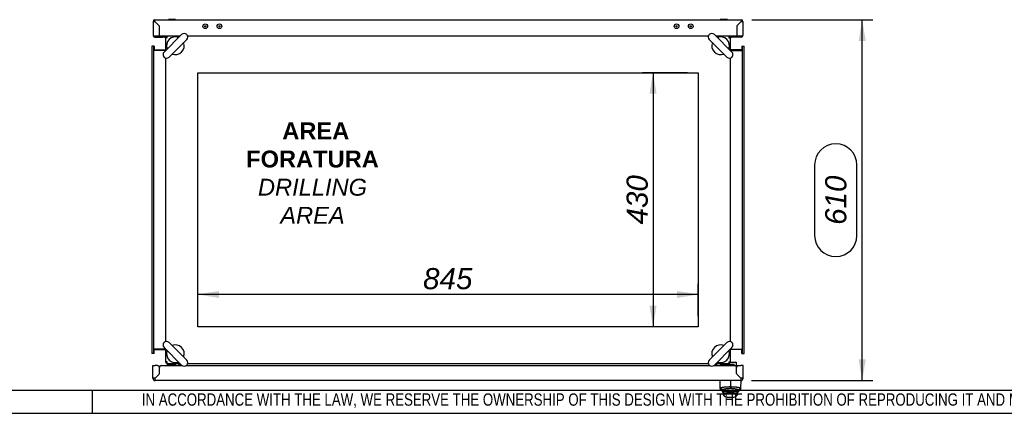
# Paper-space layout 'Layout1' of a CAD drawing. Extents: x 81 to 5357, y 137 to 3739.
# Tile 7 of 12: x 2650 to 4313, y 142 to 808. Entities that reach past the tile are written whole.
import ezdxf
from ezdxf.lldxf.tags import DXFTag

# ---------------------------------------------------------------- set-up
doc = ezdxf.new("R2010")
doc.units = 0
doc.header["$LTSCALE"] = 13.000013
doc.layers.get('0').update_dxf_attribs({"linetype": 'CONTINUOUS'})
for name, color, linetype in [('_TRANSLATION', 7, 'CONTINUOUS'), ('AE00100_03', 7, 'CONTINUOUS'), ('AE00198_03', 7, 'CONTINUOUS'), ('AE00219_03', 7, 'CONTINUOUS'), ('AE00715_01', 7, 'CONTINUOUS'), ('AE00992_10', 7, 'CONTINUOUS'), ('AE00992_31', 7, 'CONTINUOUS'), ('DEFAULT', 7, 'CONTINUOUS'), ('DV4__TRANSLATION', 7, 'CONTINUOUS'), ('F0000000_08', 7, 'CONTINUOUS'), ('F0000000_12', 7, 'CONTINUOUS'), ('F0000000_13', 7, 'CONTINUOUS'), ('F0000000_68', 7, 'CONTINUOUS'), ('F0000001_24', 7, 'CONTINUOUS'), ('F0000001_38', 7, 'CONTINUOUS'), ('M0000000_29', 7, 'CONTINUOUS'), ('M0000000_37', 7, 'CONTINUOUS'), ('M0000000_39', 7, 'CONTINUOUS'), ('M0000000_53', 7, 'CONTINUOUS'), ('M0000000_63', 7, 'CONTINUOUS')]:
    doc.layers.add(name, color=color, linetype=linetype)
doc.styles.add('SEACAD_ARIAL', font='arial.ttf')
doc.styles.add('SEACAD_ARIALI', font='ariali.ttf')
tags = doc.linetypes.add('CENTER2', pattern=[28.575, 19.05, -3.175, 3.175, -3.175]).pattern_tags.tags
tags[10:11] = [DXFTag(74, 4), DXFTag(75, 0), DXFTag(340, '0'), DXFTag(46, 0.0), DXFTag(50, 0.0), DXFTag(44, 0.0), DXFTag(45, 0.0)]
tags[8:9] = [DXFTag(74, 4), DXFTag(75, 0), DXFTag(340, '0'), DXFTag(46, 0.0), DXFTag(50, 0.0), DXFTag(44, 0.0), DXFTag(45, 0.0)]
tags[6:7] = [DXFTag(74, 4), DXFTag(75, 0), DXFTag(340, '0'), DXFTag(46, 0.0), DXFTag(50, 0.0), DXFTag(44, 0.0), DXFTag(45, 0.0)]
tags[4:5] = [DXFTag(74, 4), DXFTag(75, 0), DXFTag(340, '0'), DXFTag(46, 0.0), DXFTag(50, 0.0), DXFTag(44, 0.0), DXFTag(45, 0.0)]
doc.dimstyles.new('ISO', dxfattribs={"dimtxt": 13.75, "dimasz": 13.75, "dimexe": 6.875, "dimexo": 6.875, "dimgap": 3.4375, "dimtad": 1, "dimdec": 1, "dimtxsty": 'SEACAD_ARIAL', "dimblk1": '_SE_FILLED', "dimblk2": '_SE_FILLED', "dimsah": 1, "dimcen": 6.875, "dimazin": 3, "dimtfac": 0.7, "dimtdec": 3, "dimtmove": 0, "dimatfit": 3})

# ---------------------------------------------------------------- blocks, each defined once
blk = doc.blocks.new('DMBLK16')
at = {"layer": '_TRANSLATION', "linetype": 'CONTINUOUS'}
for points in [[(2986.4, 349.5), (2950.6, 343.5), (2986.4, 337.5)], [(3759.9, 349.5), (3759.9, 337.5), (3795.6, 343.5)]]:
    blk.add_hatch(color=7, dxfattribs=at).paths.add_polyline_path(points)
at = {"layer": '_TRANSLATION', "color": 7, "linetype": 'CONTINUOUS'}
for p, q in [((2950.6, 306.6), (2950.6, 361.4)), ((3795.6, 306.6), (3795.6, 361.4)), ((3795.6, 343.5), (2950.6, 343.5))]:
    blk.add_line(p, q, dxfattribs=at)
at = {"layer": '_TRANSLATION', "color": 7, "linetype": 'CONTINUOUS', "style": 'SEACAD_ARIALI'}
blk.add_text('845', height=35.75, dxfattribs=at).set_placement((3331, 352.4))
blk = doc.blocks.new('_SE_FILLED')
at = {"color": 0}
blk.add_line((0, 0), (-1, 0), dxfattribs=at)
blk.add_solid([(0, 0), (-1, -0.1665), (-1, 0.1665), (0, 0)], dxfattribs=at)
blk = doc.blocks.new('DMBLK17')
at = {"layer": '_TRANSLATION', "linetype": 'CONTINUOUS'}
for points in [[(3713.5, 683), (3725.4, 683), (3719.5, 718.7)], [(3713.5, 324.5), (3719.5, 288.7), (3725.4, 324.5)]]:
    blk.add_hatch(color=7, dxfattribs=at).paths.add_polyline_path(points)
at = {"layer": '_TRANSLATION', "color": 7, "linetype": 'CONTINUOUS'}
for p, q in [((3777.7, 718.7), (3701.6, 718.7)), ((3719.5, 718.7), (3719.5, 288.7)), ((3777.7, 288.7), (3701.6, 288.7))]:
    blk.add_line(p, q, dxfattribs=at)
at = {"layer": '_TRANSLATION', "color": 7, "linetype": 'CONTINUOUS', "style": 'SEACAD_ARIALI'}
blk.add_text('430', height=35.75, rotation=90, dxfattribs=at).set_placement((3710.5, 462))
blk = doc.blocks.new('DMBLK18')
at = {"layer": '_TRANSLATION', "linetype": 'CONTINUOUS'}
for points in [[(4078.7, 772.5), (4072.8, 808.2), (4066.8, 772.5)], [(4078.7, 233.5), (4066.8, 233.5), (4072.8, 197.7)]]:
    blk.add_hatch(color=7, dxfattribs=at).paths.add_polyline_path(points)
at = {"layer": '_TRANSLATION', "color": 7, "linetype": 'CONTINUOUS'}
for p, q in [((3886.2, 808.2), (4090.7, 808.2)), ((4072.8, 197.7), (4072.8, 808.2)), ((3992.4, 562.6), (3992.4, 443.4)), ((4063.9, 443.4), (4063.9, 562.6)), ((3885.5, 197.7), (4090.7, 197.7))]:
    blk.add_line(p, q, dxfattribs=at)
for centre, start, end in [((4028.1, 562.6), 0, 180), ((4028.1, 443.4), 180, 0)]:
    blk.add_arc(centre, 35.8, start, end, dxfattribs=at)
at = {"layer": '_TRANSLATION', "color": 7, "linetype": 'CONTINUOUS', "style": 'SEACAD_ARIALI'}
blk.add_text('610', height=35.75, rotation=90, dxfattribs=at).set_placement((4046, 461.3))

psp = doc.layouts.get("Layout1")

# ---------------------------------------------------------------- linework, layer by layer
at = {"color": 7, "linetype": 'CONTINUOUS'}
for p, q in [((2772.54, 142.41), (2772.54, 181.78)), ((81.05, 142.47), (5357.2, 142.47))]:
    psp.add_line(p, q, dxfattribs=at)
at = {"layer": 'AE00100_03', "color": 7, "linetype": 'CONTINUOUS'}
for centre, radius in [((2963.1, 797.24), 4), ((2987.1, 797.24), 4), ((3759.1, 797.24), 4), ((3783.1, 797.24), 4), ((2963.1, 797.24), 1), ((2987.1, 797.24), 1), ((3759.1, 797.24), 1), ((3783.1, 797.24), 1)]:
    psp.add_circle(centre, radius, dxfattribs=at)
at = {"layer": 'AE00198_03', "color": 7, "linetype": 'CONTINUOUS'}
for p, q in [((2901.85, 224.74), (2901.85, 224.04)), ((2901.85, 224.04), (2912.35, 224.04)), ((2912.35, 224.04), (2912.35, 224.74)), ((3833.85, 225.24), (3833.85, 224.54)), ((3833.85, 224.54), (3844.35, 224.54)), ((3844.35, 224.54), (3844.35, 225.24))]:
    psp.add_line(p, q, dxfattribs=at)
for centre, start, end in [((2907.78, 229.41), 222.17472, 230.4792), ((2906.42, 229.41), 309.5208, 317.82528), ((3839.78, 229.91), 222.17472, 236.50081), ((3838.42, 229.91), 303.49919, 317.82528)]:
    psp.add_arc(centre, 8, start, end, dxfattribs=at)
at = {"layer": 'AE00219_03', "color": 7, "linetype": 'CONTINUOUS'}
for p, q in [((2913.1, 808.44), (2901.1, 808.44)), ((2901.1, 808.44), (2901.1, 808.24)), ((2913.1, 808.24), (2913.1, 808.44)), ((3845.1, 808.44), (3833.1, 808.44)), ((3833.1, 808.44), (3833.1, 808.24)), ((3845.1, 808.24), (3845.1, 808.44))]:
    psp.add_line(p, q, dxfattribs=at)
at = {"layer": 'AE00715_01', "color": 7, "linetype": 'CONTINUOUS'}
for p, q in [((2923.21, 783.33), (2893.51, 753.63)), ((3852.69, 753.63), (3822.99, 783.33)), ((2901.99, 745.14), (2931.69, 774.84)), ((3814.51, 774.84), (3844.21, 745.14)), ((2893.51, 253.84), (2923.21, 224.14)), ((2931.69, 232.63), (2901.99, 262.33)), ((3844.21, 262.33), (3814.51, 232.63)), ((3822.99, 224.14), (3852.69, 253.84))]:
    psp.add_line(p, q, dxfattribs=at)
for centre, radius, start, end in [((2927.45, 779.08), 6, 315, 135), ((3818.75, 779.08), 6, 45, 225), ((2912.6, 764.24), 15, 68.96053, 201.03947), ((2912.6, 764.24), 15, 248.57818, 21.42182), ((3833.6, 764.24), 15, 158.57818, 291.42182), ((3833.6, 764.24), 15, 338.96053, 111.03947), ((2897.75, 749.39), 6, 135, 315), ((3848.45, 749.39), 6, 225, 45), ((2897.75, 258.08), 6, 45, 225), ((2912.6, 243.24), 15, 338.57818, 111.42182), ((3833.6, 243.24), 15, 68.57818, 201.42182), ((3848.45, 258.08), 6, 315, 135), ((2912.6, 243.24), 15, 158.96053, 291.03947), ((3833.6, 243.24), 15, 248.96053, 21.03947), ((2927.45, 228.39), 6, 225, 45), ((3818.75, 228.39), 6, 135, 315)]:
    psp.add_arc(centre, radius, start, end, dxfattribs=at)
at = {"layer": 'AE00992_10', "color": 7, "linetype": 'CONTINUOUS'}
for p, q in [((3864.08, 205.28), (3864.08, 205.24)), ((3867.08, 202.24), (3867.08, 202.28)), ((3867.08, 202.24), (3867.12, 202.24)), ((3833.03, 185.25), (3832.59, 197.74)), ((3833.12, 182.69), (3833.03, 185.25)), ((3836.6, 181.83), (3833.03, 185.25)), ((3850.09, 197.43), (3850.09, 187.56)), ((3850.11, 187.56), (3850.09, 184.18)), ((3867.15, 185.25), (3863.58, 181.83)), ((3867.15, 185.25), (3867.06, 182.68)), ((3867.59, 197.74), (3867.15, 185.25)), ((3836.58, 179.34), (3833.12, 182.69)), ((3833.12, 182.69), (3836.69, 179.24)), ((3836.67, 179.83), (3836.58, 179.82)), ((3836.58, 179.82), (3836.58, 179.34)), ((3836.6, 181.83), (3836.67, 179.83)), ((3837.08, 174.74), (3840.23, 174.74)), ((3837.08, 174.74), (3839.58, 172.24)), ((3837.23, 178.7), (3837.23, 179.98)), ((3837.23, 177.74), (3837.23, 178.7)), ((3840.23, 175.72), (3837.23, 178.7)), ((3840.23, 174.74), (3837.23, 177.74)), ((3840.23, 175.72), (3840.23, 174.74)), ((3859.93, 174.74), (3840.23, 174.74)), ((3846.19, 169.74), (3853.96, 169.74)), ((3862.93, 178.7), (3859.93, 175.72)), ((3862.93, 177.74), (3859.93, 174.74)), ((3859.93, 174.74), (3859.93, 175.72)), ((3859.93, 174.74), (3863.08, 174.74)), ((3860.58, 172.24), (3863.08, 174.74)), ((3862.93, 178.7), (3862.93, 180)), ((3862.93, 178.7), (3862.93, 177.74)), ((3863.49, 179.24), (3867.06, 182.68)), ((3863.51, 179.82), (3863.58, 181.83)), ((3863.58, 179.8), (3863.51, 179.82)), ((3867.06, 182.68), (3863.58, 179.32)), ((3863.58, 179.32), (3863.58, 179.8))]:
    psp.add_line(p, q, dxfattribs=at)
for centre, radius, start, end in [((3850.05, 95.79), 85.1, 80.89714, 99.04735), ((3846.19, 179.74), 10, 228.59038, 270), ((3853.96, 179.74), 10, 270, 311.40962)]:
    psp.add_arc(centre, radius, start, end, dxfattribs=at)
for points, knots in [([(3833.03, 185.25), (3833.03, 185.29), (3833.05, 185.38), (3833.19, 185.51), (3833.37, 185.63), (3833.58, 185.73), (3833.79, 185.82), (3833.98, 185.89), (3834.14, 185.95), (3834.68, 186.12), (3835.78, 186.38), (3837.8, 186.73), (3840.02, 187.01), (3842.41, 187.23), (3844.93, 187.4), (3847.5, 187.52), (3849.24, 187.55), (3850.09, 187.56)], [0, 0, 0, 0, 0.0503449, 0.0952226, 0.1346324, 0.1685736, 0.1970456, 0.2200478, 0.2375801, 0.2496419, 0.3832412, 0.499291, 0.6056762, 0.7088796, 0.8089585, 0.9059756, 1, 1, 1, 1]), ([(3850.1, 184.18), (3849.97, 184.18), (3849.73, 184.18), (3849.37, 184.17), (3849.01, 184.17), (3848.65, 184.16), (3848.3, 184.15), (3847.95, 184.14), (3847.59, 184.13), (3847.24, 184.11), (3846.89, 184.09), (3846.55, 184.07), (3846.2, 184.05), (3845.86, 184.03), (3845.52, 184.01), (3845.18, 183.98), (3844.13, 183.9), (3842.44, 183.72), (3840.4, 183.39), (3838.73, 183.02), (3837.8, 182.72), (3837.31, 182.51), (3837.09, 182.39), (3836.91, 182.28), (3836.77, 182.16), (3836.67, 182.05), (3836.61, 181.94), (3836.6, 181.87), (3836.6, 181.83)], [0, 0, 0, 0, 0.0166518, 0.0332398, 0.0497758, 0.0662722, 0.0827412, 0.0991951, 0.1156463, 0.132107, 0.1485898, 0.1651067, 0.1816702, 0.1982922, 0.2149848, 0.2317597, 0.2486287, 0.3728333, 0.4977496, 0.6226699, 0.7483171, 0.7845212, 0.8204698, 0.8562656, 0.8920125, 0.9278148, 0.9637764, 1, 1, 1, 1]), ([(3850.09, 187.56), (3850.52, 187.56), (3851.37, 187.55), (3852.66, 187.51), (3853.95, 187.46), (3855.23, 187.4), (3856.49, 187.32), (3857.74, 187.23), (3858.95, 187.12), (3860.11, 187), (3861.22, 186.88), (3862.68, 186.68), (3864.4, 186.38), (3865.78, 186.05), (3866.89, 185.65), (3867.05, 185.41), (3867.15, 185.25)], [0, 0, 0, 0, 0.0469004, 0.0944936, 0.1427887, 0.1917943, 0.2415189, 0.2919704, 0.3431565, 0.3950845, 0.4477615, 0.5011941, 0.6172109, 0.7507427, 0.831115, 1, 1, 1, 1]), ([(3863.58, 181.83), (3863.58, 181.85), (3863.58, 181.89), (3863.57, 181.94), (3863.54, 182), (3863.51, 182.05), (3863.46, 182.11), (3863.41, 182.16), (3863.34, 182.22), (3863.27, 182.28), (3863.18, 182.33), (3863.08, 182.39), (3862.98, 182.45), (3862.86, 182.51), (3862.73, 182.56), (3862.33, 182.74), (3861.45, 183.02), (3859.78, 183.39), (3857.74, 183.71), (3855.97, 183.9), (3854.72, 184), (3854.08, 184.05), (3853.44, 184.09), (3852.79, 184.12), (3852.13, 184.14), (3851.46, 184.16), (3850.78, 184.18), (3850.32, 184.18), (3850.1, 184.18)], [0, 0, 0, 0, 0.018185, 0.0362882, 0.0543221, 0.0722993, 0.0902327, 0.108135, 0.1260193, 0.1438984, 0.1617854, 0.1796932, 0.1976347, 0.2156229, 0.2336703, 0.2517897, 0.3772534, 0.5022399, 0.6269487, 0.7513108, 0.7826015, 0.8136744, 0.8446085, 0.8754839, 0.9063808, 0.9373797, 0.9685601, 1, 1, 1, 1]), ([(3837.23, 178.7), (3837.24, 178.73), (3837.25, 178.79), (3837.41, 178.91), (3837.7, 179.04), (3838.34, 179.24), (3839.41, 179.46), (3841.64, 179.79), (3845.11, 180.1), (3848.5, 180.2), (3851.65, 180.2), (3855.04, 180.1), (3858.52, 179.79), (3860.75, 179.46), (3861.91, 179.22), (3862.59, 178.99), (3862.88, 178.83), (3862.92, 178.74), (3862.93, 178.7)], [0, 0, 0, 0, 0.0251662, 0.0544463, 0.0878392, 0.125344, 0.1999132, 0.2504112, 0.3826858, 0.4997454, 0.5000215, 0.6174371, 0.7495303, 0.8006361, 0.8745732, 0.9250082, 0.9668194, 1, 1, 1, 1]), ([(3859.93, 175.72), (3859.92, 175.76), (3859.9, 175.83), (3859.76, 175.96), (3859.52, 176.09), (3859.08, 176.26), (3858.33, 176.48), (3857.1, 176.73), (3855.6, 176.95), (3853.32, 177.17), (3850.07, 177.3), (3846.82, 177.17), (3844.55, 176.95), (3843.05, 176.73), (3841.82, 176.48), (3840.92, 176.22), (3840.34, 175.95), (3840.26, 175.8), (3840.23, 175.72)], [0, 0, 0, 0, 0.031647, 0.0631155, 0.0947041, 0.126708, 0.1898082, 0.2523261, 0.3148104, 0.3770863, 0.5003308, 0.6234958, 0.6855831, 0.7480406, 0.8107844, 0.8736365, 0.9368125, 1, 1, 1, 1])]:
    psp.add_open_spline(points, degree=3, knots=knots, dxfattribs=at)
at = {"layer": 'AE00992_31', "color": 7, "linetype": 'CONTINUOUS'}
for p, q in [((3861.94, 222.74), (3859.8, 222.74)), ((3860.55, 218.44), (3860.6, 218.44)), ((3860.6, 218.24), (3860.55, 218.24)), ((3862.1, 207.26), (3862.1, 207.22)), ((3862.6, 206.76), (3862.6, 206.72)), ((3863.6, 205.72), (3863.6, 205.76))]:
    psp.add_line(p, q, dxfattribs=at)
at = {"layer": 'DEFAULT', "color": 7, "linetype": 'CONTINUOUS'}
psp.add_line((81.05, 181.84), (5357.2, 181.84), dxfattribs=at)
at = {"layer": 'DV4__TRANSLATION', "color": 7, "linetype": 'CENTER2'}
for p, q in [((2950.6, 718.74), (3795.6, 718.74)), ((2950.6, 288.74), (2950.6, 718.74)), ((3795.6, 718.74), (3795.6, 288.74)), ((3795.6, 288.74), (2950.6, 288.74))]:
    psp.add_line(p, q, dxfattribs=at)
at = {"layer": 'F0000000_08', "color": 7, "linetype": 'CONTINUOUS'}
for p, q in [((2898.6, 225.74), (2898.6, 226.86)), ((2912.59, 224.74), (2899.6, 224.74)), ((2913.47, 223.24), (2913.53, 223.39)), ((2918.5, 225.26), (2917.74, 223.24)), ((2918.97, 226.54), (2918.5, 225.26))]:
    psp.add_line(p, q, dxfattribs=at)
for centre, radius, start, end in [((2899.6, 225.74), 1, 180, 270), ((2912.59, 223.74), 1, 69.63587, 90), ((2912.59, 223.74), 1, 339.52255, 69.63587), ((2917.1, 227.24), 2, 339.52255, 345.52249)]:
    psp.add_arc(centre, radius, start, end, dxfattribs=at)
at = {"layer": 'F0000000_12', "color": 7, "linetype": 'CONTINUOUS'}
psp.add_line((2884.84, 222.24), (2886.41, 222.24), dxfattribs=at)
at = {"layer": 'F0000000_13', "color": 7, "linetype": 'CONTINUOUS'}
for p, q in [((2885.38, 221.52), (2885.32, 221.5)), ((2885.66, 220.42), (2885.38, 221.52))]:
    psp.add_line(p, q, dxfattribs=at)
at = {"layer": 'F0000000_68', "color": 7, "linetype": 'CONTINUOUS'}
for p, q in [((2875.1, 805.44), (2875.1, 781.54)), ((2877.9, 808.24), (3868.3, 808.24)), ((2877.92, 805.44), (2877.9, 805.42)), ((2877.9, 805.42), (2877.92, 805.44)), ((2877.9, 805.42), (2885.1, 798.22)), ((2885.12, 798.24), (2877.92, 805.44)), ((3861.08, 798.24), (3868.28, 805.44)), ((3868.3, 805.42), (3861.1, 798.22)), ((3868.28, 805.44), (3868.3, 805.42)), ((3868.3, 805.42), (3868.28, 805.44)), ((3871.1, 805.44), (3871.1, 781.54)), ((2885.1, 798.22), (2885.1, 780.74)), ((2885.15, 798.24), (2885.12, 798.24)), ((2885.15, 798.24), (2885.15, 780.74)), ((3861.05, 798.24), (3861.08, 798.24)), ((3861.05, 798.24), (3861.05, 780.74)), ((3861.1, 798.22), (3861.1, 780.74)), ((2877.9, 780.74), (2875.22, 780.74)), ((2875.42, 780.24), (2877.9, 780.24)), ((2877.83, 780.24), (2877.9, 780.24)), ((2885.1, 780.74), (2877.9, 780.74)), ((2877.9, 780.24), (2877.9, 780.24)), ((2877.9, 780.24), (2891.1, 780.24)), ((2877.9, 778.74), (2891.1, 778.74)), ((2885.1, 780.74), (2885.1, 780.24)), ((2920.62, 780.74), (2885.15, 780.74)), ((2885.15, 780.74), (2885.15, 780.24)), ((2891.1, 780.24), (2894.1, 780.24)), ((2894.1, 778.74), (2891.1, 778.74)), ((2894.1, 780.24), (2897.4, 780.24)), ((2894.1, 780.24), (2894.1, 778.74)), ((2894.1, 778.74), (2896.26, 778.74)), ((3812.98, 780.74), (2933.22, 780.74)), ((3861.05, 780.74), (3825.58, 780.74)), ((3848.8, 780.24), (3852.1, 780.24)), ((3849.94, 778.74), (3852.1, 778.74)), ((3852.1, 780.24), (3855.1, 780.24)), ((3852.1, 778.74), (3852.1, 780.24)), ((3855.1, 778.74), (3852.1, 778.74)), ((3868.3, 780.24), (3855.1, 780.24)), ((3868.3, 778.74), (3855.1, 778.74)), ((3861.05, 780.74), (3861.05, 780.24)), ((3861.1, 780.74), (3868.3, 780.74)), ((3861.1, 780.74), (3861.1, 780.24)), ((3868.3, 780.74), (3870.98, 780.74)), ((3870.78, 780.24), (3868.3, 780.24)), ((3868.37, 780.24), (3868.3, 780.24)), ((3868.3, 780.24), (3868.3, 780.24))]:
    psp.add_line(p, q, dxfattribs=at)
for centre, radius, start, end in [((2877.9, 805.44), 2.8, 90, 180), ((2877.74, 979.41), 174, 269.12972, 270.05178), ((2723.85, 805.73), 154.07, 359.8886, 0.9299), ((4042.28, 805.59), 174, 179.12972, 180.05178), ((3868.3, 805.44), 2.8, 0, 90), ((3868.6, 959.49), 154.07, 269.8886, 270.9299), ((2877.9, 781.54), 2.8, 180, 207.664), ((2877.9, 781.54), 2.8, 207.664, 270), ((2877.9, 781.54), 1.3, 217.86813, 270), ((3868.3, 781.54), 1.3, 270, 322.13187), ((3868.3, 781.54), 2.8, 270, 332.336), ((3868.3, 781.54), 2.8, 332.336, 0)]:
    psp.add_arc(centre, radius, start, end, dxfattribs=at)
for centre, major_axis, start_param, end_param in [((2877.9, 781.54), (2.8, 0), 3.1415927, 3.4310573), ((2877.9, 781.54), (1.3, 0), 3.8037148, 4.712389), ((3868.3, 781.54), (-1.3, 0), 1.5707963, 2.4794705), ((3868.3, 781.54), (-2.8, 0), 2.8521281, 3.1415927)]:
    psp.add_ellipse(centre, major_axis=major_axis, ratio=0.9984615, start_param=start_param, end_param=end_param, dxfattribs=at)
at = {"layer": 'F0000001_24', "color": 7, "linetype": 'CONTINUOUS'}
for p, q in [((3832.6, 225.74), (3832.6, 226.74)), ((3835.6, 225.24), (3833.1, 225.24)), ((3847.09, 225.24), (3835.6, 225.24)), ((3844.6, 224.24), (3844.6, 223.48)), ((3844.6, 223.48), (3844.6, 223.24)), ((3847.49, 225.24), (3847.09, 225.24)), ((3853.4, 225.24), (3847.49, 225.24)), ((3850.08, 229.24), (3853.4, 229.24)), ((3853.4, 229.24), (3854.61, 229.24)), ((3854.61, 225.24), (3853.4, 225.24)), ((3854.61, 229.24), (3859.1, 229.24)), ((3855.6, 225.24), (3854.61, 225.24)), ((3856.6, 224.1), (3856.6, 224.24)), ((3856.6, 223.24), (3856.6, 224.1)), ((3859.6, 228.74), (3859.6, 224.1)), ((3859.8, 227.23), (3859.6, 227.23)), ((3859.8, 226.68), (3859.6, 226.68)), ((3859.8, 226.67), (3859.6, 226.67)), ((3859.6, 224.1), (3859.6, 223.01)), ((3859.6, 223.01), (3859.6, 222.43)), ((3859.8, 222.38), (3859.65, 222.38)), ((3859.8, 226.67), (3859.8, 222.44))]:
    psp.add_line(p, q, dxfattribs=at)
for centre, radius, start, end in [((3833.1, 225.74), 0.5, 180, 270), ((3845.6, 224.24), 1, 90, 180), ((3855.6, 224.24), 1, 0, 90), ((3859.1, 228.74), 0.5, 0, 90)]:
    psp.add_arc(centre, radius, start, end, dxfattribs=at)
at = {"layer": 'F0000001_38', "color": 7, "linetype": 'CONTINUOUS'}
for p, q in [((2874.6, 201.74), (2874.6, 223.24)), ((2874.6, 223.24), (2878.6, 223.24)), ((2882.6, 223.24), (2878.6, 223.24)), ((2885.6, 210), (2885.6, 220.24)), ((2885.65, 210.01), (2885.65, 220.24)), ((2888.65, 223.24), (2924.37, 223.24)), ((2930.53, 223.24), (3815.67, 223.24)), ((3821.83, 223.24), (3857.55, 223.24)), ((3860.55, 210.01), (3860.55, 220.24)), ((3860.6, 210), (3860.6, 220.24)), ((3863.6, 223.24), (3867.6, 223.24)), ((3871.6, 223.24), (3867.6, 223.24)), ((3871.6, 201.74), (3871.6, 223.24)), ((2878.6, 201.76), (2884.72, 207.88)), ((2878.62, 201.74), (2878.6, 201.76)), ((2884.77, 207.89), (2878.62, 201.74)), ((3861.43, 207.89), (3867.58, 201.74)), ((3867.6, 201.76), (3861.48, 207.88)), ((3867.58, 201.74), (3867.6, 201.76)), ((3867.6, 197.74), (2878.6, 197.74))]:
    psp.add_line(p, q, dxfattribs=at)
for centre, radius, start, end in [((2882.6, 220.24), 3, 0, 90), ((2888.65, 220.24), 3, 90, 180), ((3857.55, 220.24), 3, 0, 90), ((3863.6, 220.24), 3, 90, 180), ((2878.6, 201.74), 4, 180, 270), ((2523.55, 201.51), 355.07, 359.39079, 0.03626), ((2882.6, 210), 3, 315, 0), ((2882.65, 210.01), 3, 315, 0), ((3863.55, 210.01), 3, 180, 225), ((3863.6, 210), 3, 180, 225), ((4182.07, 201.31), 314.49, 179.9221, 180.65085), ((3867.82, -153.31), 355.07, 89.39079, 90.03626), ((3867.6, 201.74), 4, 270, 0)]:
    psp.add_arc(centre, radius, start, end, dxfattribs=at)
psp.add_open_spline([(2878.6, 201.76), (2878.47, 201.75), (2878.21, 201.75), (2877.82, 201.75), (2877.44, 201.75), (2877.19, 201.75), (2876.95, 201.75), (2876.71, 201.75), (2876.37, 201.75), (2876.06, 201.75), (2875.86, 201.75), (2875.68, 201.74), (2875.5, 201.74), (2875.27, 201.74), (2875.07, 201.74), (2874.95, 201.74), (2874.85, 201.74), (2874.77, 201.74), (2874.67, 201.74), (2874.61, 201.74), (2874.6, 201.74), (2874.6, 201.74)], degree=3, knots=[0, 0, 0, 0, 0.0625, 0.125, 0.1875, 0.25, 0.25, 0.3125, 0.375, 0.4375, 0.5, 0.5, 0.5625, 0.625, 0.6875, 0.75, 0.75, 0.8125, 0.875, 0.9375, 1, 1, 1, 1], dxfattribs=at)
at = {"layer": 'M0000000_29', "color": 7, "linetype": 'CONTINUOUS'}
for p, q in [((2919.6, 780.74), (2919.6, 780.74)), ((3826.6, 780.74), (3826.6, 780.74)), ((2876.9, 757.24), (2896.1, 757.24)), ((3869.3, 757.24), (3850.1, 757.24)), ((2876.9, 250.24), (2896.1, 250.24)), ((3869.3, 250.24), (3850.1, 250.24)), ((2919.6, 226.74), (2919.6, 223.24)), ((3826.6, 226.74), (3826.6, 223.24))]:
    psp.add_line(p, q, dxfattribs=at)
at = {"layer": 'M0000000_37', "color": 7, "linetype": 'CONTINUOUS'}
for p, q in [((2902.48, 780.74), (2902.48, 780.74)), ((2904.79, 780.74), (2904.79, 780.74)), ((2909.41, 780.74), (2909.41, 780.74)), ((2911.72, 780.74), (2911.72, 780.74)), ((3834.48, 780.74), (3834.48, 780.74)), ((3836.79, 780.74), (3836.79, 780.74)), ((3841.41, 780.74), (3841.41, 780.74)), ((3843.72, 780.74), (3843.72, 780.74))]:
    psp.add_line(p, q, dxfattribs=at)
at = {"layer": 'M0000000_39', "color": 7, "linetype": 'CONTINUOUS'}
for p, q in [((2873.1, 763.74), (2873.1, 243.74)), ((2875.6, 763.74), (2873.1, 763.74)), ((2875.6, 763.74), (2875.6, 243.74)), ((2876.9, 763.74), (2875.6, 763.74)), ((2876.9, 763.74), (2876.9, 756.24)), ((2896.1, 756.24), (2876.9, 756.24)), ((3850.1, 756.24), (3869.3, 756.24)), ((3869.3, 763.74), (3869.3, 756.24)), ((3869.3, 763.74), (3870.6, 763.74)), ((3870.6, 243.74), (3870.6, 763.74)), ((3870.6, 763.74), (3873.1, 763.74)), ((3873.1, 243.74), (3873.1, 763.74)), ((2876.9, 243.74), (2876.9, 251.24)), ((2896.1, 251.24), (2876.9, 251.24)), ((3850.1, 251.24), (3869.3, 251.24)), ((3869.3, 243.74), (3869.3, 251.24)), ((2875.6, 243.74), (2873.1, 243.74)), ((2876.9, 243.74), (2875.6, 243.74)), ((3869.3, 243.74), (3870.6, 243.74)), ((3870.6, 243.74), (3873.1, 243.74))]:
    psp.add_line(p, q, dxfattribs=at)
at = {"layer": 'M0000000_53', "color": 7, "linetype": 'CONTINUOUS'}
for p, q in [((2920.6, 780.74), (2920.6, 780.74)), ((3825.6, 780.74), (3825.6, 780.74)), ((2920.6, 223.24), (2920.6, 226.74)), ((3825.6, 223.24), (3825.6, 226.74))]:
    psp.add_line(p, q, dxfattribs=at)
at = {"layer": 'M0000000_63', "color": 7, "linetype": 'CONTINUOUS'}
for p, q in [((2896.1, 777.94), (2896.1, 756.22)), ((2896.13, 778.3), (2896.11, 777.89)), ((2920.61, 780.74), (2898.9, 780.74)), ((2898.9, 777.94), (2898.9, 780.73)), ((3812.98, 780.74), (2933.22, 780.74)), ((3847.3, 780.74), (3825.59, 780.74)), ((3847.62, 780.72), (3847.26, 780.73)), ((3847.3, 780.73), (3847.3, 777.94)), ((3850.1, 756.22), (3850.1, 777.94)), ((2896.1, 743.62), (2896.1, 263.85)), ((3850.1, 263.85), (3850.1, 743.62)), ((2896.1, 251.25), (2896.1, 229.53)), ((3850.1, 229.53), (3850.1, 251.25)), ((2898.58, 226.76), (2898.94, 226.74)), ((2898.9, 226.74), (2898.9, 229.53)), ((2898.9, 226.74), (2920.61, 226.74)), ((2933.22, 226.74), (3812.98, 226.74)), ((3825.59, 226.74), (3847.3, 226.74)), ((3847.3, 229.53), (3847.3, 226.75)), ((3850.07, 229.17), (3850.09, 229.58))]:
    psp.add_line(p, q, dxfattribs=at)
for centre, radius, start, end in [((2898.9, 777.94), 2.8, 99.25943, 172.52602), ((2898.88, 777.64), 3.09, 88.785, 98.10142), ((3847.3, 777.94), 2.8, 0, 83.51919), ((2898.9, 229.53), 2.8, 180, 263.51918), ((3847.32, 229.83), 3.09, 268.78424, 278.10338), ((3847.3, 229.54), 2.8, 279.26037, 352.52501)]:
    psp.add_arc(centre, radius, start, end, dxfattribs=at)
for points, knots in [([(2898.9, 777.94), (2898.53, 777.94), (2898.17, 777.94), (2897.49, 777.94), (2897.18, 777.94), (2896.66, 777.94), (2896.45, 777.94), (2896.17, 777.94), (2896.1, 777.94), (2896.1, 777.94)], [0, 0, 0, 0, 0.25, 0.25, 0.5, 0.5, 0.75, 0.75, 1, 1, 1, 1]), ([(3847.3, 777.94), (3847.32, 777.94), (3847.37, 777.94), (3847.46, 777.94), (3847.57, 777.94), (3847.71, 777.94), (3847.89, 777.94), (3848.11, 777.94), (3848.37, 777.94), (3848.62, 777.94), (3848.86, 777.94), (3849.08, 777.94), (3849.28, 777.94), (3849.47, 777.94), (3849.63, 777.94), (3849.77, 777.94), (3849.89, 777.94), (3849.98, 777.94), (3850.04, 777.94), (3850.07, 777.94), (3850.09, 777.94), (3850.1, 777.94), (3850.1, 777.94), (3850.1, 777.94), (3850.1, 777.94)], [0, 0, 0, 0, 0.0156323, 0.0312635, 0.0625219, 0.0937791, 0.1250356, 0.187528, 0.25002, 0.3125143, 0.3750101, 0.4375058, 0.4999997, 0.5624941, 0.6249899, 0.6874856, 0.7499797, 0.812472, 0.8749644, 0.9062209, 0.9374781, 0.9687364, 0.9843677, 1, 1, 1, 1]), ([(2898.9, 229.53), (2898.88, 229.53), (2898.83, 229.53), (2898.74, 229.53), (2898.63, 229.53), (2898.49, 229.53), (2898.31, 229.53), (2898.09, 229.53), (2897.83, 229.53), (2897.58, 229.53), (2897.34, 229.53), (2897.12, 229.53), (2896.92, 229.53), (2896.73, 229.53), (2896.57, 229.53), (2896.43, 229.53), (2896.31, 229.53), (2896.22, 229.53), (2896.16, 229.53), (2896.13, 229.53), (2896.11, 229.53), (2896.1, 229.53), (2896.1, 229.53), (2896.1, 229.53), (2896.1, 229.53)], [0, 0, 0, 0, 0.0156323, 0.0312635, 0.0625219, 0.0937791, 0.1250356, 0.187528, 0.25002, 0.3125143, 0.3750101, 0.4375058, 0.4999997, 0.5624941, 0.6249899, 0.6874856, 0.7499797, 0.812472, 0.8749644, 0.9062209, 0.9374781, 0.9687364, 0.9843677, 1, 1, 1, 1]), ([(3847.3, 229.53), (3847.67, 229.53), (3848.03, 229.53), (3848.71, 229.53), (3849.02, 229.53), (3849.54, 229.53), (3849.75, 229.53), (3850.03, 229.53), (3850.1, 229.53), (3850.1, 229.53)], [0, 0, 0, 0, 0.25, 0.25, 0.5, 0.5, 0.75, 0.75, 1, 1, 1, 1])]:
    psp.add_open_spline(points, degree=3, knots=knots, dxfattribs=at)

# ---------------------------------------------------------------- texts
at = {"insert": (2855.95, 151.48), "char_height": 20.80002, "width": 2365.9466, "attachment_point": 7}
psp.add_mtext('{\\fArial Narrow|b0||i0||c0|p34;\\C7;\\H20.8000208;\\W0.94;IN ACCORDANCE WITH THE LAW, WE RESERVE THE OWNERSHIP OF THIS DESIGN WITH THE PROHIBITION OF REPRODUCING IT AND MAKING IT KNOWN TO THIRD PARTIES WITHOUT OUR AUTHORIZATION}', dxfattribs=at)
at = {"layer": '_TRANSLATION', "insert": (3144.22, 548.84), "char_height": 28.6, "width": 232.3722, "attachment_point": 5}
psp.add_mtext('{\\fArial|b0||i0||c0|p34;\\C7;\\H28.6000286;\\W1.; }{\\fArial|b1||i0||c0|p34;\\C7;\\H28.6000286;\\W1.;AREA\\P}{\\fArial|b1||i0||c0|p34;\\C7;\\H28.6000286;\\W1.;FORATURA \\P}{\\fArial|b0||i1||c0|p34;\\C7;\\H28.6000286;\\W1.;DRILLING\\P}{\\fArial|b0||i1||c0|p34;\\C7;\\H28.6000286;\\W1.;AREA}', dxfattribs=at)

# ---------------------------------------------------------------- dimensions: what is measured, and where the dimension line sits
at = {"layer": '_TRANSLATION', "color": 7, "linetype": 'CONTINUOUS'}
for base, p1, p2, angle, override, picture, middle in [((4072.79, 197.74), (3867.6, 197.74), (3868.3, 808.24), 89.9343, {"dimtxt": 35.750036, "dimasz": 35.750036, "dimexe": 17.875018, "dimexo": 17.875018, "dimgap": 8.937509, "dimdec": 0, "dimcen": 17.875018}, 'DMBLK18', (4072.79, 502.99)), ((3719.48, 718.74), (3795.6, 718.74), (3795.6, 288.74), 270, {"dimtxt": 35.750036, "dimasz": 35.750036, "dimexe": 17.875018, "dimexo": 17.875018, "dimgap": 8.937509, "dimcen": 17.875018}, 'DMBLK17', (3719.48, 503.74)), ((3795.6, 343.51), (3795.6, 288.74), (2950.6, 288.74), 180, {"dimtxt": 35.750036, "dimasz": 35.750036, "dimexe": 17.875018, "dimexo": 17.875018, "dimgap": 8.937509, "dimcen": 17.875018}, 'DMBLK16', (3373.1, 343.51))]:
    dim = psp.add_linear_dim(base=base, p1=p1, p2=p2, angle=angle, text='\\A1;<>', dimstyle='ISO', override=override, dxfattribs=at)
    dim.commit()
    dim.dimension.update_dxf_attribs({"geometry": picture, "text_midpoint": middle, "dimtype": 161})

doc.saveas('drawing.dxf')
